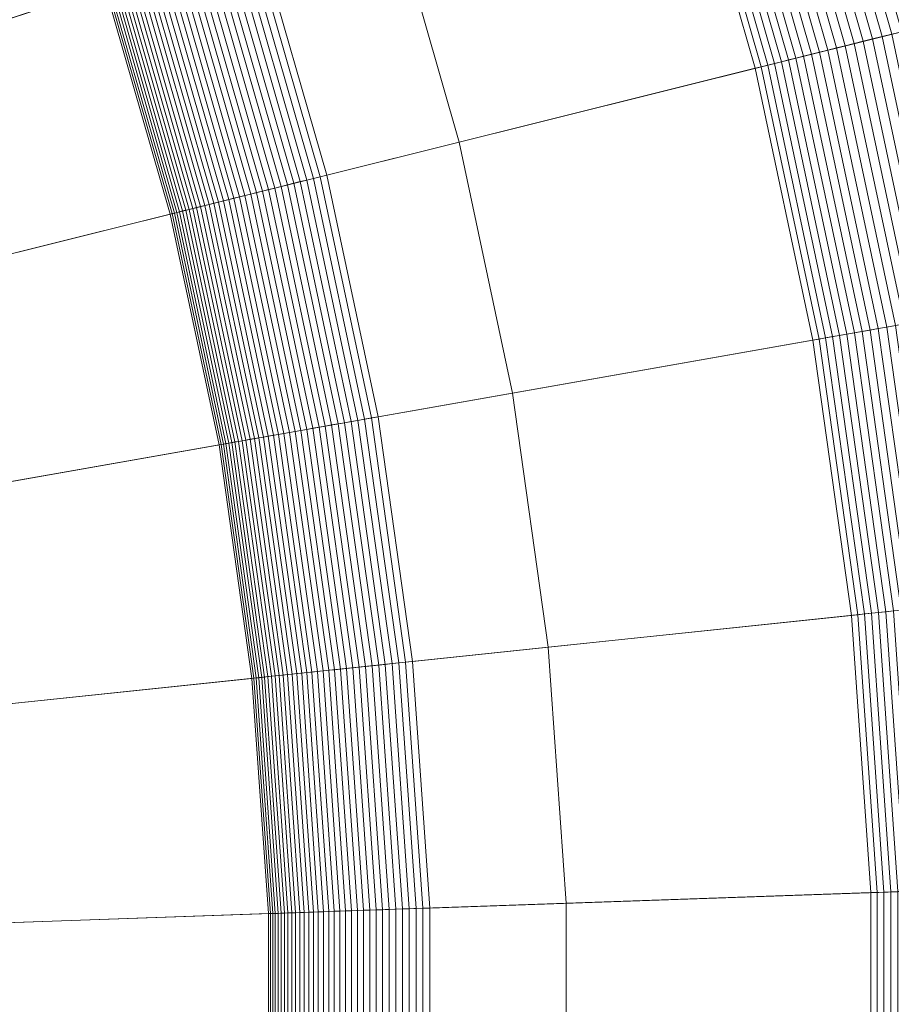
# Model space of a CAD drawing. Header units: millimetres. Extents: x -219 to 220, y -220 to 220.
# Tile 112 of 146: x 34 to 44, y 0 to 11. Entities that reach past the tile are written whole.
import ezdxf

# ---------------------------------------------------------------- set-up
doc = ezdxf.new("R2010")
doc.units = ezdxf.units.MM
doc.layers.add('LUCIDO_1', color=1, linetype='Continuous', lineweight=20, true_color=0xff0000)
doc.layers.add('Nessuna', color=7, linetype='Continuous', lineweight=9)

# ---------------------------------------------------------------- blocks, each defined once
blk = doc.blocks.new('Group-1')
at = {"layer": 'Nessuna', "color": 7, "linetype": 'Continuous', "lineweight": 9, "transparency": 33554687}
for points in [[(35.033, 19.959, -97.712), (36.344, 17.494, -97.712), (21.065, 10.041, -97.712), (20.311, 11.459, -97.712)], [(36.344, 17.494, -97.712), (37.48, 14.943, -97.712), (21.718, 8.575, -97.712), (21.065, 10.041, -97.712)], [(37.023, 11.861, -70.282), (37.764, 9.277, -70.282), (49.974, 12.321, -69.262), (48.991, 15.75, -69.262)], [(37.48, 14.943, -97.712), (38.435, 12.32, -97.712), (22.267, 7.066, -97.712), (21.718, 8.575, -97.712)], [(43.48, 13.959, -90.349), (44.351, 10.919, -90.349), (44.239, 10.891, -90.41), (43.37, 13.923, -90.41)], [(43.591, 13.995, -90.29), (44.465, 10.947, -90.29), (44.351, 10.919, -90.349), (43.48, 13.959, -90.349)], [(43.704, 14.032, -90.234), (44.58, 10.976, -90.234), (44.465, 10.947, -90.29), (43.591, 13.995, -90.29)], [(43.049, 13.819, -90.614), (43.912, 10.81, -90.614), (43.807, 10.783, -90.687), (42.946, 13.785, -90.687)], [(43.154, 13.853, -90.543), (44.02, 10.836, -90.543), (43.912, 10.81, -90.614), (43.049, 13.819, -90.614)], [(43.261, 13.888, -90.475), (44.128, 10.864, -90.475), (44.02, 10.836, -90.543), (43.154, 13.853, -90.543)], [(43.37, 13.923, -90.41), (44.239, 10.891, -90.41), (44.128, 10.864, -90.475), (43.261, 13.888, -90.475)], [(31.72, 12.616, -81.761), (32.526, 10.4, -81.761), (35.353, 11.318, -71.709), (34.475, 13.729, -71.709)], [(42.745, 13.72, -90.843), (43.602, 10.732, -90.843), (43.503, 10.707, -90.924), (42.648, 13.689, -90.924)], [(42.845, 13.753, -90.764), (43.704, 10.758, -90.764), (43.602, 10.732, -90.843), (42.745, 13.72, -90.843)], [(42.946, 13.785, -90.687), (43.807, 10.783, -90.687), (43.704, 10.758, -90.764), (42.845, 13.753, -90.764)], [(42.459, 13.627, -91.096), (43.31, 10.66, -91.096), (43.217, 10.636, -91.186), (42.368, 13.598, -91.186)], [(42.552, 13.658, -91.009), (43.405, 10.683, -91.009), (43.31, 10.66, -91.096), (42.459, 13.627, -91.096)], [(42.648, 13.689, -90.924), (43.503, 10.707, -90.924), (43.405, 10.683, -91.009), (42.552, 13.658, -91.009)], [(42.109, 13.513, -91.469), (42.953, 10.57, -91.469), (42.87, 10.55, -91.568), (42.027, 13.487, -91.568)], [(42.193, 13.541, -91.372), (43.039, 10.592, -91.372), (42.953, 10.57, -91.469), (42.109, 13.513, -91.469)], [(42.279, 13.569, -91.278), (43.127, 10.614, -91.278), (43.039, 10.592, -91.372), (42.193, 13.541, -91.372)], [(42.368, 13.598, -91.186), (43.217, 10.636, -91.186), (43.127, 10.614, -91.278), (42.279, 13.569, -91.278)], [(41.798, 13.412, -91.879), (42.635, 10.491, -91.879), (42.563, 10.473, -91.987), (41.727, 13.389, -91.987)], [(41.872, 13.436, -91.773), (42.711, 10.51, -91.773), (42.635, 10.491, -91.879), (41.798, 13.412, -91.879)], [(41.948, 13.461, -91.67), (42.789, 10.53, -91.67), (42.711, 10.51, -91.773), (41.872, 13.436, -91.773)], [(42.027, 13.487, -91.568), (42.87, 10.55, -91.568), (42.789, 10.53, -91.67), (41.948, 13.461, -91.67)], [(41.592, 13.346, -92.208), (42.426, 10.439, -92.208), (39.204, 9.636, -97.712), (38.435, 12.32, -97.712)], [(41.658, 13.367, -92.096), (42.493, 10.456, -92.096), (42.426, 10.439, -92.208), (41.592, 13.346, -92.208)], [(41.727, 13.389, -91.987), (42.563, 10.473, -91.987), (42.493, 10.456, -92.096), (41.658, 13.367, -92.096)], [(38.435, 12.32, -97.712), (39.204, 9.636, -97.712), (22.709, 5.523, -97.712), (22.267, 7.066, -97.712)], [(37.764, 9.277, -70.282), (38.323, 6.647, -70.282), (50.716, 8.832, -69.262), (49.974, 12.321, -69.262)], [(36.741, 11.769, -70.329), (37.476, 9.205, -70.329), (37.548, 9.223, -70.313), (36.811, 11.792, -70.313)], [(36.811, 11.792, -70.313), (37.548, 9.223, -70.313), (37.619, 9.241, -70.3), (36.881, 11.815, -70.3)], [(36.881, 11.815, -70.3), (37.619, 9.241, -70.3), (37.692, 9.259, -70.29), (36.952, 11.838, -70.29)], [(36.952, 11.838, -70.29), (37.692, 9.259, -70.29), (37.764, 9.277, -70.282), (37.023, 11.861, -70.282)], [(36.403, 11.659, -70.449), (37.131, 9.119, -70.449), (37.198, 9.136, -70.42), (36.469, 11.681, -70.42)], [(36.469, 11.681, -70.42), (37.198, 9.136, -70.42), (37.267, 9.153, -70.393), (36.536, 11.703, -70.393)], [(36.536, 11.703, -70.393), (37.267, 9.153, -70.393), (37.336, 9.17, -70.369), (36.603, 11.725, -70.369)], [(36.603, 11.725, -70.369), (37.336, 9.17, -70.369), (37.406, 9.187, -70.348), (36.672, 11.747, -70.348)], [(36.672, 11.747, -70.348), (37.406, 9.187, -70.348), (37.476, 9.205, -70.329), (36.741, 11.769, -70.329)], [(36.092, 11.558, -70.633), (36.814, 9.04, -70.633), (36.875, 9.055, -70.591), (36.151, 11.578, -70.591)], [(36.151, 11.578, -70.591), (36.875, 9.055, -70.591), (36.937, 9.07, -70.552), (36.212, 11.598, -70.552)], [(36.212, 11.598, -70.552), (36.937, 9.07, -70.552), (37, 9.086, -70.515), (36.275, 11.618, -70.515)], [(36.275, 11.618, -70.515), (37, 9.086, -70.515), (37.065, 9.102, -70.481), (36.338, 11.638, -70.481)], [(36.338, 11.638, -70.481), (37.065, 9.102, -70.481), (37.131, 9.119, -70.449), (36.403, 11.659, -70.449)], [(35.77, 11.454, -70.93), (36.486, 8.958, -70.93), (36.536, 8.97, -70.875), (35.819, 11.47, -70.875)], [(35.819, 11.47, -70.875), (36.536, 8.97, -70.875), (36.588, 8.983, -70.822), (35.87, 11.486, -70.822)], [(35.87, 11.486, -70.822), (36.588, 8.983, -70.822), (36.642, 8.997, -70.772), (35.923, 11.504, -70.772)], [(35.923, 11.504, -70.772), (36.642, 8.997, -70.772), (36.698, 9.011, -70.723), (35.978, 11.521, -70.723)], [(35.978, 11.521, -70.723), (36.698, 9.011, -70.723), (36.755, 9.025, -70.677), (36.034, 11.54, -70.677)], [(36.034, 11.54, -70.677), (36.755, 9.025, -70.677), (36.814, 9.04, -70.633), (36.092, 11.558, -70.633)], [(35.454, 11.351, -71.428), (36.163, 8.878, -71.428), (36.196, 8.886, -71.361), (35.486, 11.361, -71.361)], [(35.486, 11.361, -71.361), (36.196, 8.886, -71.361), (36.23, 8.894, -71.294), (35.52, 11.372, -71.294)], [(35.52, 11.372, -71.294), (36.23, 8.894, -71.294), (36.267, 8.903, -71.23), (35.556, 11.384, -71.23)], [(35.556, 11.384, -71.23), (36.267, 8.903, -71.23), (36.306, 8.913, -71.166), (35.594, 11.397, -71.166)], [(35.594, 11.397, -71.166), (36.306, 8.913, -71.166), (36.348, 8.924, -71.105), (35.635, 11.41, -71.105)], [(35.635, 11.41, -71.105), (36.348, 8.924, -71.105), (36.392, 8.935, -71.044), (35.678, 11.424, -71.044)], [(35.678, 11.424, -71.044), (36.392, 8.935, -71.044), (36.438, 8.946, -70.986), (35.723, 11.439, -70.986)], [(35.723, 11.439, -70.986), (36.438, 8.946, -70.986), (36.486, 8.958, -70.93), (35.77, 11.454, -70.93)], [(32.526, 10.4, -81.761), (33.176, 8.133, -81.761), (36.06, 8.852, -71.709), (35.353, 11.318, -71.709)], [(35.353, 11.318, -71.709), (36.06, 8.852, -71.709), (36.082, 8.857, -71.637), (35.374, 11.325, -71.637)], [(35.374, 11.325, -71.637), (36.082, 8.857, -71.637), (36.107, 8.863, -71.566), (35.398, 11.333, -71.566)], [(35.398, 11.333, -71.566), (36.107, 8.863, -71.566), (36.134, 8.87, -71.497), (35.425, 11.342, -71.497)], [(35.425, 11.342, -71.497), (36.134, 8.87, -71.497), (36.163, 8.878, -71.428), (35.454, 11.351, -71.428)], [(43.602, 10.732, -90.843), (44.248, 7.692, -90.843), (44.147, 7.674, -90.924), (43.503, 10.707, -90.924)], [(43.704, 10.758, -90.764), (44.351, 7.71, -90.764), (44.248, 7.692, -90.843), (43.602, 10.732, -90.843)], [(43.807, 10.783, -90.687), (44.456, 7.729, -90.687), (44.351, 7.71, -90.764), (43.704, 10.758, -90.764)], [(43.912, 10.81, -90.614), (44.563, 7.747, -90.614), (44.456, 7.729, -90.687), (43.807, 10.783, -90.687)], [(43.127, 10.614, -91.278), (43.766, 7.607, -91.278), (43.676, 7.591, -91.372), (43.039, 10.592, -91.372)], [(43.217, 10.636, -91.186), (43.858, 7.623, -91.186), (43.766, 7.607, -91.278), (43.127, 10.614, -91.278)], [(43.31, 10.66, -91.096), (43.952, 7.64, -91.096), (43.858, 7.623, -91.186), (43.217, 10.636, -91.186)], [(43.405, 10.683, -91.009), (44.049, 7.657, -91.009), (43.952, 7.64, -91.096), (43.31, 10.66, -91.096)], [(43.503, 10.707, -90.924), (44.147, 7.674, -90.924), (44.049, 7.657, -91.009), (43.405, 10.683, -91.009)], [(42.711, 10.51, -91.773), (43.344, 7.532, -91.773), (43.267, 7.519, -91.879), (42.635, 10.491, -91.879)], [(42.789, 10.53, -91.67), (43.423, 7.546, -91.67), (43.344, 7.532, -91.773), (42.711, 10.51, -91.773)], [(42.87, 10.55, -91.568), (43.505, 7.561, -91.568), (43.423, 7.546, -91.67), (42.789, 10.53, -91.67)], [(42.953, 10.57, -91.469), (43.589, 7.576, -91.469), (43.505, 7.561, -91.568), (42.87, 10.55, -91.568)], [(43.039, 10.592, -91.372), (43.676, 7.591, -91.372), (43.589, 7.576, -91.469), (42.953, 10.57, -91.469)], [(42.426, 10.439, -92.208), (43.054, 7.481, -92.208), (39.785, 6.905, -97.712), (39.204, 9.636, -97.712)], [(42.493, 10.456, -92.096), (43.122, 7.493, -92.096), (43.054, 7.481, -92.208), (42.426, 10.439, -92.208)], [(42.563, 10.473, -91.987), (43.193, 7.506, -91.987), (43.122, 7.493, -92.096), (42.493, 10.456, -92.096)], [(42.635, 10.491, -91.879), (43.267, 7.519, -91.879), (43.193, 7.506, -91.987), (42.563, 10.473, -91.987)], [(39.204, 9.636, -97.712), (39.785, 6.905, -97.712), (23.043, 3.953, -97.712), (22.709, 5.523, -97.712)], [(37.476, 9.205, -70.329), (38.031, 6.596, -70.329), (38.103, 6.608, -70.313), (37.548, 9.223, -70.313)], [(37.548, 9.223, -70.313), (38.103, 6.608, -70.313), (38.176, 6.621, -70.3), (37.619, 9.241, -70.3)], [(37.619, 9.241, -70.3), (38.176, 6.621, -70.3), (38.25, 6.634, -70.29), (37.692, 9.259, -70.29)], [(37.692, 9.259, -70.29), (38.25, 6.634, -70.29), (38.323, 6.647, -70.282), (37.764, 9.277, -70.282)], [(37.065, 9.102, -70.481), (37.614, 6.522, -70.481), (37.681, 6.534, -70.449), (37.131, 9.119, -70.449)], [(37.131, 9.119, -70.449), (37.681, 6.534, -70.449), (37.749, 6.546, -70.42), (37.198, 9.136, -70.42)], [(37.198, 9.136, -70.42), (37.749, 6.546, -70.42), (37.818, 6.558, -70.393), (37.267, 9.153, -70.393)], [(37.267, 9.153, -70.393), (37.818, 6.558, -70.393), (37.888, 6.57, -70.369), (37.336, 9.17, -70.369)], [(37.336, 9.17, -70.369), (37.888, 6.57, -70.369), (37.959, 6.583, -70.348), (37.406, 9.187, -70.348)], [(37.406, 9.187, -70.348), (37.959, 6.583, -70.348), (38.031, 6.596, -70.329), (37.476, 9.205, -70.329)], [(36.642, 8.997, -70.772), (37.184, 6.446, -70.772), (37.241, 6.456, -70.723), (36.698, 9.011, -70.723)], [(36.698, 9.011, -70.723), (37.241, 6.456, -70.723), (37.299, 6.467, -70.677), (36.755, 9.025, -70.677)], [(36.755, 9.025, -70.677), (37.299, 6.467, -70.677), (37.359, 6.477, -70.633), (36.814, 9.04, -70.633)], [(36.814, 9.04, -70.633), (37.359, 6.477, -70.633), (37.42, 6.488, -70.591), (36.875, 9.055, -70.591)], [(36.875, 9.055, -70.591), (37.42, 6.488, -70.591), (37.484, 6.499, -70.552), (36.937, 9.07, -70.552)], [(36.937, 9.07, -70.552), (37.484, 6.499, -70.552), (37.548, 6.51, -70.515), (37, 9.086, -70.515)], [(37, 9.086, -70.515), (37.548, 6.51, -70.515), (37.614, 6.522, -70.481), (37.065, 9.102, -70.481)], [(36.196, 8.886, -71.361), (36.731, 6.366, -71.361), (36.766, 6.373, -71.294), (36.23, 8.894, -71.294)], [(36.23, 8.894, -71.294), (36.766, 6.373, -71.294), (36.804, 6.379, -71.23), (36.267, 8.903, -71.23)], [(36.267, 8.903, -71.23), (36.804, 6.379, -71.23), (36.844, 6.386, -71.166), (36.306, 8.913, -71.166)], [(36.306, 8.913, -71.166), (36.844, 6.386, -71.166), (36.886, 6.394, -71.105), (36.348, 8.924, -71.105)], [(36.348, 8.924, -71.105), (36.886, 6.394, -71.105), (36.93, 6.402, -71.044), (36.392, 8.935, -71.044)], [(36.392, 8.935, -71.044), (36.93, 6.402, -71.044), (36.977, 6.41, -70.986), (36.438, 8.946, -70.986)], [(36.438, 8.946, -70.986), (36.977, 6.41, -70.986), (37.026, 6.418, -70.93), (36.486, 8.958, -70.93)], [(36.486, 8.958, -70.93), (37.026, 6.418, -70.93), (37.076, 6.427, -70.875), (36.536, 8.97, -70.875)], [(36.536, 8.97, -70.875), (37.076, 6.427, -70.875), (37.129, 6.437, -70.822), (36.588, 8.983, -70.822)], [(36.588, 8.983, -70.822), (37.129, 6.437, -70.822), (37.184, 6.446, -70.772), (36.642, 8.997, -70.772)], [(33.176, 8.133, -81.761), (33.667, 5.826, -81.761), (36.593, 6.342, -71.709), (36.06, 8.852, -71.709)], [(36.06, 8.852, -71.709), (36.593, 6.342, -71.709), (36.616, 6.346, -71.637), (36.082, 8.857, -71.637)], [(36.082, 8.857, -71.637), (36.616, 6.346, -71.637), (36.641, 6.35, -71.566), (36.107, 8.863, -71.566)], [(36.107, 8.863, -71.566), (36.641, 6.35, -71.566), (36.668, 6.355, -71.497), (36.134, 8.87, -71.497)], [(36.134, 8.87, -71.497), (36.668, 6.355, -71.497), (36.698, 6.361, -71.428), (36.163, 8.878, -71.428)], [(36.163, 8.878, -71.428), (36.698, 6.361, -71.428), (36.731, 6.366, -71.361), (36.196, 8.886, -71.361)], [(38.323, 6.647, -70.282), (38.697, 3.985, -70.282), (51.212, 5.3, -69.262), (50.716, 8.832, -69.262)], [(43.766, 7.607, -91.278), (44.194, 4.563, -91.278), (44.103, 4.553, -91.372), (43.676, 7.591, -91.372)], [(43.858, 7.623, -91.186), (44.287, 4.572, -91.186), (44.194, 4.563, -91.278), (43.766, 7.607, -91.278)], [(43.952, 7.64, -91.096), (44.382, 4.582, -91.096), (44.287, 4.572, -91.186), (43.858, 7.623, -91.186)], [(43.193, 7.506, -91.987), (43.616, 4.502, -91.987), (43.544, 4.494, -92.096), (43.122, 7.493, -92.096)], [(43.267, 7.519, -91.879), (43.69, 4.51, -91.879), (43.616, 4.502, -91.987), (43.193, 7.506, -91.987)], [(43.344, 7.532, -91.773), (43.767, 4.518, -91.773), (43.69, 4.51, -91.879), (43.267, 7.519, -91.879)], [(43.423, 7.546, -91.67), (43.847, 4.526, -91.67), (43.767, 4.518, -91.773), (43.344, 7.532, -91.773)], [(43.505, 7.561, -91.568), (43.93, 4.535, -91.568), (43.847, 4.526, -91.67), (43.423, 7.546, -91.67)], [(43.589, 7.576, -91.469), (44.016, 4.544, -91.469), (43.93, 4.535, -91.568), (43.505, 7.561, -91.568)], [(43.676, 7.591, -91.372), (44.103, 4.553, -91.372), (44.016, 4.544, -91.469), (43.589, 7.576, -91.469)], [(43.054, 7.481, -92.208), (43.475, 4.487, -92.208), (40.173, 4.14, -97.712), (39.785, 6.905, -97.712)], [(43.122, 7.493, -92.096), (43.544, 4.494, -92.096), (43.475, 4.487, -92.208), (43.054, 7.481, -92.208)], [(39.785, 6.905, -97.712), (40.173, 4.14, -97.712), (23.266, 2.363, -97.712), (23.043, 3.953, -97.712)], [(38.25, 6.634, -70.29), (38.623, 3.977, -70.29), (38.697, 3.985, -70.282), (38.323, 6.647, -70.282)], [(37.681, 6.534, -70.449), (38.049, 3.917, -70.449), (38.117, 3.924, -70.42), (37.749, 6.546, -70.42)], [(37.749, 6.546, -70.42), (38.117, 3.924, -70.42), (38.187, 3.931, -70.393), (37.818, 6.558, -70.393)], [(37.818, 6.558, -70.393), (38.187, 3.931, -70.393), (38.258, 3.939, -70.369), (37.888, 6.57, -70.369)], [(37.888, 6.57, -70.369), (38.258, 3.939, -70.369), (38.33, 3.946, -70.348), (37.959, 6.583, -70.348)], [(37.959, 6.583, -70.348), (38.33, 3.946, -70.348), (38.402, 3.954, -70.329), (38.031, 6.596, -70.329)], [(38.031, 6.596, -70.329), (38.402, 3.954, -70.329), (38.475, 3.962, -70.313), (38.103, 6.608, -70.313)], [(38.103, 6.608, -70.313), (38.475, 3.962, -70.313), (38.549, 3.969, -70.3), (38.176, 6.621, -70.3)], [(38.176, 6.621, -70.3), (38.549, 3.969, -70.3), (38.623, 3.977, -70.29), (38.25, 6.634, -70.29)], [(37.026, 6.418, -70.93), (37.387, 3.847, -70.93), (37.438, 3.853, -70.875), (37.076, 6.427, -70.875)], [(37.076, 6.427, -70.875), (37.438, 3.853, -70.875), (37.492, 3.858, -70.822), (37.129, 6.437, -70.822)], [(37.129, 6.437, -70.822), (37.492, 3.858, -70.822), (37.547, 3.864, -70.772), (37.184, 6.446, -70.772)], [(37.184, 6.446, -70.772), (37.547, 3.864, -70.772), (37.604, 3.87, -70.723), (37.241, 6.456, -70.723)], [(37.241, 6.456, -70.723), (37.604, 3.87, -70.723), (37.663, 3.876, -70.677), (37.299, 6.467, -70.677)], [(37.299, 6.467, -70.677), (37.663, 3.876, -70.677), (37.724, 3.883, -70.633), (37.359, 6.477, -70.633)], [(37.359, 6.477, -70.633), (37.724, 3.883, -70.633), (37.786, 3.889, -70.591), (37.42, 6.488, -70.591)], [(37.42, 6.488, -70.591), (37.786, 3.889, -70.591), (37.849, 3.896, -70.552), (37.484, 6.499, -70.552)], [(37.484, 6.499, -70.552), (37.849, 3.896, -70.552), (37.915, 3.903, -70.515), (37.548, 6.51, -70.515)], [(37.548, 6.51, -70.515), (37.915, 3.903, -70.515), (37.981, 3.91, -70.481), (37.614, 6.522, -70.481)], [(37.614, 6.522, -70.481), (37.981, 3.91, -70.481), (38.049, 3.917, -70.449), (37.681, 6.534, -70.449)], [(33.667, 5.826, -81.761), (33.995, 3.491, -81.761), (36.951, 3.801, -71.709), (36.593, 6.342, -71.709)], [(36.593, 6.342, -71.709), (36.951, 3.801, -71.709), (36.973, 3.804, -71.637), (36.616, 6.346, -71.637)], [(36.616, 6.346, -71.637), (36.973, 3.804, -71.637), (36.998, 3.806, -71.566), (36.641, 6.35, -71.566)], [(36.641, 6.35, -71.566), (36.998, 3.806, -71.566), (37.026, 3.809, -71.497), (36.668, 6.355, -71.497)], [(36.668, 6.355, -71.497), (37.026, 3.809, -71.497), (37.057, 3.812, -71.428), (36.698, 6.361, -71.428)], [(36.698, 6.361, -71.428), (37.057, 3.812, -71.428), (37.089, 3.816, -71.361), (36.731, 6.366, -71.361)], [(36.731, 6.366, -71.361), (37.089, 3.816, -71.361), (37.125, 3.82, -71.294), (36.766, 6.373, -71.294)], [(36.766, 6.373, -71.294), (37.125, 3.82, -71.294), (37.163, 3.824, -71.23), (36.804, 6.379, -71.23)], [(36.804, 6.379, -71.23), (37.163, 3.824, -71.23), (37.203, 3.828, -71.166), (36.844, 6.386, -71.166)], [(36.844, 6.386, -71.166), (37.203, 3.828, -71.166), (37.246, 3.832, -71.105), (36.886, 6.394, -71.105)], [(36.886, 6.394, -71.105), (37.246, 3.832, -71.105), (37.291, 3.837, -71.044), (36.93, 6.402, -71.044)], [(36.93, 6.402, -71.044), (37.291, 3.837, -71.044), (37.338, 3.842, -70.986), (36.977, 6.41, -70.986)], [(36.977, 6.41, -70.986), (37.338, 3.842, -70.986), (37.387, 3.847, -70.93), (37.026, 6.418, -70.93)], [(38.697, 3.985, -70.282), (38.885, 1.303, -70.282), (51.461, 1.742, -69.262), (51.212, 5.3, -69.262)], [(43.616, 4.502, -91.987), (43.827, 1.476, -91.987), (43.755, 1.473, -92.096), (43.544, 4.494, -92.096)], [(43.69, 4.51, -91.879), (43.902, 1.478, -91.879), (43.827, 1.476, -91.987), (43.616, 4.502, -91.987)], [(43.767, 4.518, -91.773), (43.98, 1.481, -91.773), (43.902, 1.478, -91.879), (43.69, 4.51, -91.879)], [(43.847, 4.526, -91.67), (44.06, 1.484, -91.67), (43.98, 1.481, -91.773), (43.767, 4.518, -91.773)], [(43.93, 4.535, -91.568), (44.143, 1.487, -91.568), (44.06, 1.484, -91.67), (43.847, 4.526, -91.67)], [(43.475, 4.487, -92.208), (43.686, 1.471, -92.208), (40.368, 1.355, -97.712), (40.173, 4.14, -97.712)], [(43.544, 4.494, -92.096), (43.755, 1.473, -92.096), (43.686, 1.471, -92.208), (43.475, 4.487, -92.208)], [(40.173, 4.14, -97.712), (40.368, 1.355, -97.712), (23.378, 0.762, -97.712), (23.266, 2.363, -97.712)], [(38.475, 3.962, -70.313), (38.662, 1.295, -70.313), (38.736, 1.298, -70.3), (38.549, 3.969, -70.3)], [(38.549, 3.969, -70.3), (38.736, 1.298, -70.3), (38.81, 1.3, -70.29), (38.623, 3.977, -70.29)], [(38.623, 3.977, -70.29), (38.81, 1.3, -70.29), (38.885, 1.303, -70.282), (38.697, 3.985, -70.282)], [(37.438, 3.853, -70.875), (37.62, 1.259, -70.875), (37.673, 1.261, -70.822), (37.492, 3.858, -70.822)], [(37.492, 3.858, -70.822), (37.673, 1.261, -70.822), (37.729, 1.263, -70.772), (37.547, 3.864, -70.772)], [(37.547, 3.864, -70.772), (37.729, 1.263, -70.772), (37.786, 1.265, -70.723), (37.604, 3.87, -70.723)], [(37.604, 3.87, -70.723), (37.786, 1.265, -70.723), (37.845, 1.267, -70.677), (37.663, 3.876, -70.677)], [(37.663, 3.876, -70.677), (37.845, 1.267, -70.677), (37.906, 1.269, -70.633), (37.724, 3.883, -70.633)], [(37.724, 3.883, -70.633), (37.906, 1.269, -70.633), (37.969, 1.271, -70.591), (37.786, 3.889, -70.591)], [(37.786, 3.889, -70.591), (37.969, 1.271, -70.591), (38.033, 1.273, -70.552), (37.849, 3.896, -70.552)], [(37.849, 3.896, -70.552), (38.033, 1.273, -70.552), (38.098, 1.276, -70.515), (37.915, 3.903, -70.515)], [(37.915, 3.903, -70.515), (38.098, 1.276, -70.515), (38.165, 1.278, -70.481), (37.981, 3.91, -70.481)], [(37.981, 3.91, -70.481), (38.165, 1.278, -70.481), (38.233, 1.28, -70.449), (38.049, 3.917, -70.449)], [(38.049, 3.917, -70.449), (38.233, 1.28, -70.449), (38.302, 1.283, -70.42), (38.117, 3.924, -70.42)], [(38.117, 3.924, -70.42), (38.302, 1.283, -70.42), (38.372, 1.285, -70.393), (38.187, 3.931, -70.393)], [(38.187, 3.931, -70.393), (38.372, 1.285, -70.393), (38.444, 1.288, -70.369), (38.258, 3.939, -70.369)], [(38.258, 3.939, -70.369), (38.444, 1.288, -70.369), (38.516, 1.29, -70.348), (38.33, 3.946, -70.348)], [(38.33, 3.946, -70.348), (38.516, 1.29, -70.348), (38.588, 1.293, -70.329), (38.402, 3.954, -70.329)], [(38.402, 3.954, -70.329), (38.588, 1.293, -70.329), (38.662, 1.295, -70.313), (38.475, 3.962, -70.313)], [(33.995, 3.491, -81.761), (34.159, 1.138, -81.761), (37.13, 1.242, -71.709), (36.951, 3.801, -71.709)], [(36.951, 3.801, -71.709), (37.13, 1.242, -71.709), (37.152, 1.243, -71.637), (36.973, 3.804, -71.637)], [(36.973, 3.804, -71.637), (37.152, 1.243, -71.637), (37.178, 1.243, -71.566), (36.998, 3.806, -71.566)], [(36.998, 3.806, -71.566), (37.178, 1.243, -71.566), (37.205, 1.244, -71.497), (37.026, 3.809, -71.497)], [(37.026, 3.809, -71.497), (37.205, 1.244, -71.497), (37.236, 1.245, -71.428), (37.057, 3.812, -71.428)], [(37.057, 3.812, -71.428), (37.236, 1.245, -71.428), (37.269, 1.247, -71.361), (37.089, 3.816, -71.361)], [(37.089, 3.816, -71.361), (37.269, 1.247, -71.361), (37.305, 1.248, -71.294), (37.125, 3.82, -71.294)], [(37.125, 3.82, -71.294), (37.305, 1.248, -71.294), (37.343, 1.249, -71.23), (37.163, 3.824, -71.23)], [(37.163, 3.824, -71.23), (37.343, 1.249, -71.23), (37.383, 1.251, -71.166), (37.203, 3.828, -71.166)], [(37.203, 3.828, -71.166), (37.383, 1.251, -71.166), (37.426, 1.252, -71.105), (37.246, 3.832, -71.105)], [(37.246, 3.832, -71.105), (37.426, 1.252, -71.105), (37.471, 1.254, -71.044), (37.291, 3.837, -71.044)], [(37.291, 3.837, -71.044), (37.471, 1.254, -71.044), (37.519, 1.255, -70.986), (37.338, 3.842, -70.986)], [(37.338, 3.842, -70.986), (37.519, 1.255, -70.986), (37.568, 1.257, -70.93), (37.387, 3.847, -70.93)], [(37.387, 3.847, -70.93), (37.568, 1.257, -70.93), (37.62, 1.259, -70.875), (37.438, 3.853, -70.875)], [(38.885, 1.303, -70.282), (38.885, -1.385, -70.282), (51.461, -1.824, -69.262), (51.461, 1.742, -69.262)], [(43.686, 1.471, -92.208), (43.686, -1.553, -92.208), (40.368, -1.437, -97.712), (40.368, 1.355, -97.712)], [(43.755, 1.473, -92.096), (43.755, -1.555, -92.096), (43.686, -1.553, -92.208), (43.686, 1.471, -92.208)], [(43.827, 1.476, -91.987), (43.827, -1.558, -91.987), (43.755, -1.555, -92.096), (43.755, 1.473, -92.096)], [(43.902, 1.478, -91.879), (43.902, -1.561, -91.879), (43.827, -1.558, -91.987), (43.827, 1.476, -91.987)], [(43.98, 1.481, -91.773), (43.98, -1.563, -91.773), (43.902, -1.561, -91.879), (43.902, 1.478, -91.879)], [(40.368, 1.355, -97.712), (40.368, -1.437, -97.712), (23.378, -0.844, -97.712), (23.378, 0.762, -97.712)], [(38.372, 1.285, -70.393), (38.372, -1.367, -70.393), (38.444, -1.37, -70.369), (38.444, 1.288, -70.369)], [(38.444, 1.288, -70.369), (38.444, -1.37, -70.369), (38.516, -1.372, -70.348), (38.516, 1.29, -70.348)], [(38.516, 1.29, -70.348), (38.516, -1.372, -70.348), (38.588, -1.375, -70.329), (38.588, 1.293, -70.329)], [(38.588, 1.293, -70.329), (38.588, -1.375, -70.329), (38.662, -1.378, -70.313), (38.662, 1.295, -70.313)], [(38.662, 1.295, -70.313), (38.662, -1.378, -70.313), (38.736, -1.38, -70.3), (38.736, 1.298, -70.3)], [(38.736, 1.298, -70.3), (38.736, -1.38, -70.3), (38.81, -1.383, -70.29), (38.81, 1.3, -70.29)], [(38.81, 1.3, -70.29), (38.81, -1.383, -70.29), (38.885, -1.385, -70.282), (38.885, 1.303, -70.282)], [(34.159, 1.138, -81.761), (34.159, -1.22, -81.761), (37.13, -1.324, -71.709), (37.13, 1.242, -71.709)], [(37.13, 1.242, -71.709), (37.13, -1.324, -71.709), (37.152, -1.325, -71.637), (37.152, 1.243, -71.637)], [(37.152, 1.243, -71.637), (37.152, -1.325, -71.637), (37.178, -1.326, -71.566), (37.178, 1.243, -71.566)], [(37.178, 1.243, -71.566), (37.178, -1.326, -71.566), (37.205, -1.327, -71.497), (37.205, 1.244, -71.497)], [(37.205, 1.244, -71.497), (37.205, -1.327, -71.497), (37.236, -1.328, -71.428), (37.236, 1.245, -71.428)], [(37.236, 1.245, -71.428), (37.236, -1.328, -71.428), (37.269, -1.329, -71.361), (37.269, 1.247, -71.361)], [(37.269, 1.247, -71.361), (37.269, -1.329, -71.361), (37.305, -1.33, -71.294), (37.305, 1.248, -71.294)], [(37.305, 1.248, -71.294), (37.305, -1.33, -71.294), (37.343, -1.331, -71.23), (37.343, 1.249, -71.23)], [(37.343, 1.249, -71.23), (37.343, -1.331, -71.23), (37.383, -1.333, -71.166), (37.383, 1.251, -71.166)], [(37.383, 1.251, -71.166), (37.383, -1.333, -71.166), (37.426, -1.334, -71.105), (37.426, 1.252, -71.105)], [(37.426, 1.252, -71.105), (37.426, -1.334, -71.105), (37.471, -1.336, -71.044), (37.471, 1.254, -71.044)], [(37.471, 1.254, -71.044), (37.471, -1.336, -71.044), (37.519, -1.338, -70.986), (37.519, 1.255, -70.986)], [(37.519, 1.255, -70.986), (37.519, -1.338, -70.986), (37.568, -1.339, -70.93), (37.568, 1.257, -70.93)], [(37.568, 1.257, -70.93), (37.568, -1.339, -70.93), (37.62, -1.341, -70.875), (37.62, 1.259, -70.875)], [(37.62, 1.259, -70.875), (37.62, -1.341, -70.875), (37.673, -1.343, -70.822), (37.673, 1.261, -70.822)], [(37.673, 1.261, -70.822), (37.673, -1.343, -70.822), (37.729, -1.345, -70.772), (37.729, 1.263, -70.772)], [(37.729, 1.263, -70.772), (37.729, -1.345, -70.772), (37.786, -1.347, -70.723), (37.786, 1.265, -70.723)], [(37.786, 1.265, -70.723), (37.786, -1.347, -70.723), (37.845, -1.349, -70.677), (37.845, 1.267, -70.677)], [(37.845, 1.267, -70.677), (37.845, -1.349, -70.677), (37.906, -1.351, -70.633), (37.906, 1.269, -70.633)], [(37.906, 1.269, -70.633), (37.906, -1.351, -70.633), (37.969, -1.353, -70.591), (37.969, 1.271, -70.591)], [(37.969, 1.271, -70.591), (37.969, -1.353, -70.591), (38.033, -1.356, -70.552), (38.033, 1.273, -70.552)], [(38.033, 1.273, -70.552), (38.033, -1.356, -70.552), (38.098, -1.358, -70.515), (38.098, 1.276, -70.515)], [(38.098, 1.276, -70.515), (38.098, -1.358, -70.515), (38.165, -1.36, -70.481), (38.165, 1.278, -70.481)], [(38.165, 1.278, -70.481), (38.165, -1.36, -70.481), (38.233, -1.363, -70.449), (38.233, 1.28, -70.449)], [(38.233, 1.28, -70.449), (38.233, -1.363, -70.449), (38.302, -1.365, -70.42), (38.302, 1.283, -70.42)], [(38.302, 1.283, -70.42), (38.302, -1.365, -70.42), (38.372, -1.367, -70.393), (38.372, 1.285, -70.393)]]:
    blk.add_3dface(points, dxfattribs=at)

msp = doc.modelspace()

# ---------------------------------------------------------------- block references
at = {"layer": 'LUCIDO_1', "color": 7, "transparency": 33554687}
msp.add_blockref('Group-1', (0, 0), dxfattribs=at)

doc.saveas('drawing.dxf')
